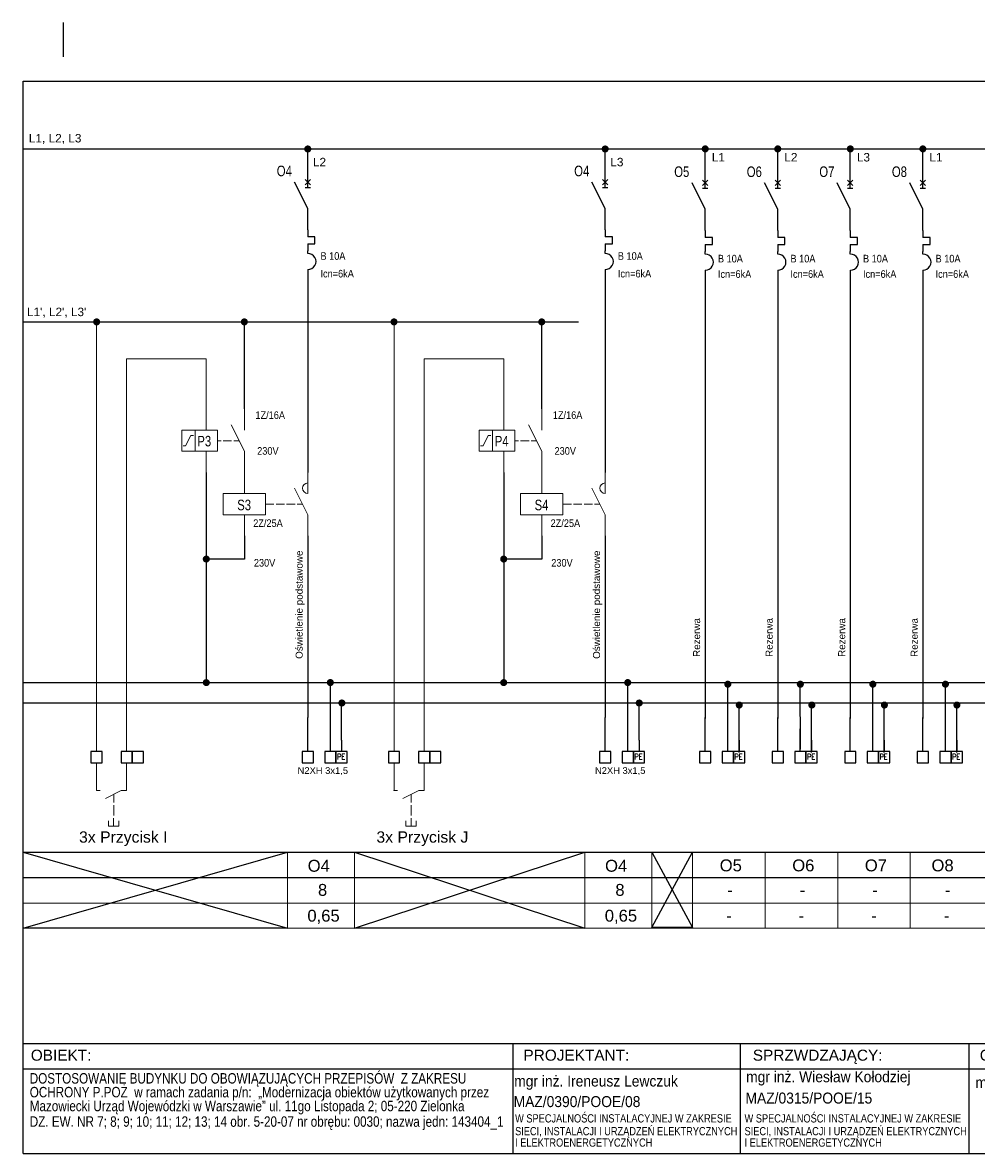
# Model space of a CAD drawing. Header units: millimetres. Extents: x 83969 to 164243, y -22860 to 4849.
# Tile 21 of 116: x 163383 to 163450, y -22377 to -22296. Entities that reach past the tile are written whole.
import ezdxf
from ezdxf.enums import TextEntityAlignment as Align

# ---------------------------------------------------------------- set-up
doc = ezdxf.new("R2010")
doc.units = ezdxf.units.MM
doc.linetypes.add('DASHED', pattern=[19.05, 12.7, -6.35])
doc.layers.get('0').update_dxf_attribs({"color": 251, "lineweight": 0})
for name, color, linetype in [('! GB N', 5, 'Continuous'), ('! GB Odbiory', 7, 'Continuous'), ('! GB Opis', 7, 'Continuous'), ('! GB PE', 96, 'Continuous'), ('! GB Przewody', 7, 'Continuous'), ('! GB Sterowanie', 215, 'Continuous'), ('! GB Zabezpieczenia', 7, 'Continuous'), ('! PT Opisy Legenda', 7, 'Continuous'), ('! PT Oświetlenie', 1, 'Continuous'), ('!TABELKA', 7, 'Continuous'), ('2DE_TXTART', 7, 'Continuous'), ('2DE_TXTCAR', 7, 'Continuous'), ('2DE_TXTFUN', 7, 'Continuous'), ('2DE_TXTLNK', 7, 'Continuous'), ('2DE_TXTMAN', 7, 'Continuous'), ('2DE_TXTNUM', 7, 'Continuous'), ('2DE_TXTORD', 7, 'Continuous'), ('2DE_TXTOTH', 7, 'Continuous'), ('2DE_TXTPFN', 7, 'Continuous'), ('2DE_TXTPIN', 7, 'Continuous'), ('B_strefy', 253, 'Continuous'), ('ROZDZIELNICE', 7, 'Continuous')]:
    doc.layers.add(name, color=color, linetype=linetype)
for name, color, linetype, lineweight in [('2DE_SYM_Hager', 7, 'Continuous', 18), ('E_schematy 2', 3, 'Continuous', 20), ('E_TXT', 3, 'Continuous', 25)]:
    doc.layers.add(name, color=color, linetype=linetype, lineweight=lineweight)
doc.styles.add('Arial', font='arial.ttf')
doc.styles.add('CP_ATTR', font='ROMANS.SHX')
doc.styles.add('CP_ELATT', font='cp_simplex.shx')
doc.styles.add('CP_ELATT_IT', font='cp_simplex.shx', dxfattribs={"oblique": 15})
doc.styles.add('Romans', font='romans.shx', dxfattribs={"width": 0.8})
doc.styles.get("Standard").update_dxf_attribs({"font": 'arial.ttf'})

# ---------------------------------------------------------------- blocks, each defined once
blk = doc.blocks.new('ramka A4')
at = {"linetype": 'ByBlock', "ltscale": 10}
blk.add_line((7.46, 199.45), (7.46, 205.66), dxfattribs=at)
for p, q in [((0.08, 0), (0.08, 195)), ((0.08, 195), (287.46, 195)), ((287.46, 0), (287.46, 195)), ((0.08, 20), (287.46, 20)), ((89.13, 20), (89.13, 0)), ((130.5, 20), (130.5, 0)), ((172.08, 20), (172.08, 0)), ((202.17, 20), (202.17, 0)), ((249.93, 20), (249.93, 0)), ((269.04, 20), (269.04, 0)), ((0.08, 15.39), (287.46, 15.39)), ((0.08, 0), (287.46, 0))]:
    blk.add_line(p, q)
for points in [[(249.93, 9.44), (269.04, 9.44)], [(249.93, 5.53), (269.04, 5.53)]]:
    blk.add_lwpolyline(points)
at = {"layer": '!TABELKA', "style": 'Arial'}
for s, height, width, p in [('DOSTOSOWANIE BUDYNKU DO OBOWIĄZUJĄCYCH PRZEPISÓW  Z ZAKRESU ', 1.9, 0.8, (1.3, 12.7)), ('mgr inż. Ireneusz Lewczuk', 2, 0.9, (89.41, 12.16)), ('mgr inż. Wiesław Kołodziej', 2, 0.9, (131.59, 12.94)), ('OCHRONY P.POŻ  w ramach zadania p/n:  „Modernizacja obiektów użytkowanych przez ', 1.9, 0.8, (1.3, 10.19)), ('mgr inż. Piotr Tarasiuk', 2, 0.9, (173.3, 11.9)), ('MAZ/0390/POOE/08', 2, 0.9, (89.3, 8.42)), ('MAZ/0315/POOE/15', 2, 0.9, (131.47, 9.06)), ('Mazowiecki Urząd Wojewódzki w Warszawie” ul. 11go Listopada 2; 05-220 Zielonka ', 1.9, 0.8, (1.3, 7.67)), ('DZ. EW. NR 7; 8; 9; 10; 11; 12; 13; 14 obr. 5-20-07 nr obrębu: 0030; nazwa jedn: 143404_1', 1.9, 0.8, (1.3, 4.84)), ('W SPECJALNOŚCI INSTALACYJNEJ W ZAKRESIE ', 1.5, 0.8, (89.57, 5.62)), ('W SPECJALNOŚCI INSTALACYJNEJ W ZAKRESIE ', 1.5, 0.8, (131.3, 5.62)), ('SIECI, INSTALACJI I URZĄDZEŃ ELEKTRYCZNYCH ', 1.5, 0.8, (89.57, 3.29)), ('SIECI, INSTALACJI I URZĄDZEŃ ELEKTRYCZNYCH ', 1.5, 0.8, (131.3, 3.29)), ('I ELEKTROENERGETYCZNYCH', 1.5, 0.8, (89.57, 1.22)), ('I ELEKTROENERGETYCZNYCH', 1.5, 0.8, (131.3, 1.22))]:
    blk.add_text(s, height=height, dxfattribs=dict(at, width=width)).set_placement(p)
at = {"style": 'Arial'}
for s, p in [('OBIEKT:', (1.49, 16.86)), ('PROJEKTANT:', (91.09, 16.86)), ('SPRZWDZAJĄCY:', (132.8, 16.86)), ('OPRACOWANIE:', (174.08, 16.86)), ('TEMAT:', (204.17, 16.86)), ('BRANŻA:', (251.93, 16.86)), ('NR RYS.', (269.46, 16.86)), ('FAZA:', (251.94, 6.5))]:
    blk.add_text(s, height=2, dxfattribs=at).set_placement(p)
blk = doc.blocks.new('CP_UCS2D')
blk.add_point((0, 0))
at = {"linetype": 'ByBlock', "style": 'CP_ATTR', "flags": 9}
for tag in ['OTHER', 'PIPE', 'VERSION', 'SYSTEM', 'HEIGHT', 'WIDTH', 'ID', 'TYPE', 'FORM']:
    blk.add_attdef(tag, text='', height=0.00005, dxfattribs=at).set_placement((-0.8, 7.1), align=Align.MIDDLE_LEFT)
blk = doc.blocks.new('A$C6ce296c5')
blk.add_lwpolyline([(-4, -8), (4, -8), (4, 0), (-4, 0)], close=True)
blk = doc.blocks.new('G$C46F40766')
for p, q in [((2.5, -0.04), (0, 0)), ((17.5, -0.07), (6.23, -5.67)), ((12.1, -8.5), (12.12, -2.75)), ((21.29, -0.11), (17.5, -0.07)), ((12.1, -10.38), (12.08, -17.88)), ((8.31, -25.37), (8.32, -21.62)), ((12.07, -19.75), (12.06, -25.38)), ((15.81, -25.39), (15.82, -21.64)), ((15.81, -25.39), (8.31, -25.37))]:
    blk.add_line(p, q)
at = {"linetype": 'ByBlock', "style": 'CP_ELATT', "flags": 8}
for tag, p, rotation, width in [('PRODUCER', (3.61, 8.96), 89.85771, 0.9), ('ORDER-NO', (12.61, 8.94), 89.85771, 0.9), ('FUNCTION', (21.61, 8.92), 89.85771, 0.9), ('ARTICLE', (-5.39, 8.98), 89.85771, 0.9), ('OTHER', (30.61, 8.89), 89.85771, 0.9), ('CF1', (-14, 1.5), 89.85771, 0.8), ('CP1', (-6.51, -2.41), 179.85771, 0.8)]:
    blk.add_attdef(tag, p, '', height=5.4, rotation=rotation, dxfattribs=dict(at, width=width))
at = {"linetype": 'ByBlock', "style": 'CP_ELATT', "width": 0.8, "flags": 8}
blk.add_attdef('CF2', text='', height=5.4, rotation=89.85771, dxfattribs=at).set_placement((34, 1.38), align=Align.TOP_LEFT)
at = {"linetype": 'ByBlock', "style": 'CP_ELATT_IT', "flags": 9}
for tag, p in [('NAME', (14.68, 2.93)), ('IP', (14.68, 2.93)), ('PRODUCT-TYPE', (27.18, 2.93)), ('EL-STATUS', (27.18, 2.93)), ('CURRENT', (27.18, 2.93)), ('VOLTAGE', (27.18, 2.93)), ('NUMBER', (27.18, 2.93)), ('POWER', (27.18, 2.93)), ('GROUP', (27.18, 2.93))]:
    blk.add_attdef(tag, p, '', height=0.3, rotation=89.85771, dxfattribs=at)
at = {"linetype": 'ByBlock', "style": 'CP_ELATT', "width": 0.8, "flags": 8}
for tag, height, rotation, p in [('CP2', 5.4, 179.85771, (26.49, -2.5)), ('TAG', 7.5, 89.85771, (-5.44, -12.02)), ('CHARACTER', 7.5, 89.85771, (30.56, -12.11))]:
    blk.add_attdef(tag, text='', height=height, rotation=rotation, dxfattribs=at).set_placement(p, align=Align.RIGHT)
at = {"linetype": 'ByBlock', "style": 'CP_ELATT_IT', "oblique": 15, "width": 0.8, "flags": 8}
blk.add_attdef('LINK', text='', height=7.5, rotation=89.85771, dxfattribs=at).set_placement((42.56, -12.14), align=Align.RIGHT)
blk = doc.blocks.new('cpelv_niec07_ns0026h')
for p, q in [((0, 2.5), (0, 7.5)), ((0, -2.5), (-3.12, 3.75)), ((0.62, 4.38), (-0.63, 3.12)), ((-0.63, 4.38), (0.62, 3.12)), ((-0.63, 2.5), (0.62, 2.5)), ((0, -7.5), (0, -2.5)), ((0, -7.5), (0, -9.15)), ((1.7, -9.15), (0, -9.15)), ((1.7, -10.85), (1.7, -9.15)), ((0, -10.85), (1.7, -10.85)), ((0, -10.85), (0, -12.5)), ((0, -13.12), (0, -12.5)), ((0, -16.87), (0, -17.5))]:
    blk.add_line(p, q)
at = {"linetype": 'Continuous'}
blk.add_line((0, -17.5), (0, -22.5), dxfattribs=at)
blk.add_arc((0.06, -15), 1.88, 268.2798, 91.7202)
at = {"linetype": 'ByBlock', "style": 'CP_ELATT_IT', "flags": 9}
for tag in ['VOLTAGE', 'IP', 'CURRENT', 'EL-STATUS', 'POWER', 'PRODUCT-TYPE', 'NUMBER', 'GROUP', 'NAME']:
    blk.add_attdef(tag, (1, 0.94), '', height=0.1, dxfattribs=at)
at = {"layer": '2DE_TXTART', "linetype": 'ByBlock', "style": 'CP_ELATT', "width": 0.9, "flags": 8}
blk.add_attdef('ARTICLE', (3, 5.14), '', height=1.8, dxfattribs=at)
at = {"layer": '2DE_TXTCAR', "linetype": 'ByBlock', "style": 'CP_ELATT', "width": 0.8, "flags": 8}
blk.add_attdef('CHARACTER', text='', height=2.5, dxfattribs=at).set_placement((-4, -6.86), align=Align.RIGHT)
at = {"layer": '2DE_TXTFUN', "linetype": 'ByBlock', "style": 'CP_ELATT', "width": 0.9, "flags": 8}
blk.add_attdef('FUNCTION', (3, -3.86), '', height=1.8, dxfattribs=at)
at = {"layer": '2DE_TXTLNK', "linetype": 'ByBlock', "style": 'CP_ELATT_IT', "oblique": 15, "width": 0.8, "flags": 8}
blk.add_attdef('LINK', text='', height=2.5, dxfattribs=at).set_placement((-4, -10.86), align=Align.RIGHT)
at = {"layer": '2DE_TXTMAN', "linetype": 'ByBlock', "style": 'CP_ELATT', "width": 0.9, "flags": 8}
blk.add_attdef('PRODUCER', (3, 2.14), '', height=1.8, dxfattribs=at)
at = {"layer": '2DE_TXTNUM', "linetype": 'ByBlock', "style": 'CP_ELATT', "width": 0.8, "flags": 8}
blk.add_attdef('TAG', text='', height=2.5, dxfattribs=at).set_placement((-4, 5.14), align=Align.RIGHT)
at = {"layer": '2DE_TXTORD', "linetype": 'ByBlock', "style": 'CP_ELATT', "width": 0.9, "flags": 8}
blk.add_attdef('ORDER-NO', (3, -0.86), '', height=1.8, dxfattribs=at)
at = {"layer": '2DE_TXTOTH', "linetype": 'ByBlock', "style": 'CP_ELATT', "width": 0.9, "flags": 8}
blk.add_attdef('OTHER', (3, -6.86), '', height=1.8, dxfattribs=at)
at = {"layer": '2DE_TXTPFN', "linetype": 'ByBlock', "style": 'CP_ELATT', "width": 0.8, "flags": 8}
blk.add_attdef('CF1', (0.5, 8), '', height=1.8, dxfattribs=at)
blk.add_attdef('CF2', text='', height=1.8, dxfattribs=at).set_placement((0.5, -23), align=Align.TOP_LEFT)
at = {"layer": '2DE_TXTPIN', "linetype": 'ByBlock', "style": 'CP_ELATT', "width": 0.8, "flags": 8}
blk.add_attdef('CP1', (-0.8, 5.5), '', height=1.8, rotation=90, dxfattribs=at)
blk.add_attdef('CP2', text='', height=1.8, rotation=90, dxfattribs=at).set_placement((-0.8, -20.5), align=Align.RIGHT)
blk = doc.blocks.new('cpelv_n07_13_02_N0d11')
for p, q in [((-8.99, 2.5), (-8.99, 7.5)), ((0, 2.5), (0, 7.5)), ((0, -2.5), (-3.13, 3.75)), ((-11.64, 2.5), (-14.77, 2.5)), ((-14.77, 2.5), (-14.77, -2.5)), ((-13.88, -1.25), (-12.63, 1.25)), ((-12.63, 1.25), (-12, 1.25)), ((-6.35, 0), (-5.5, 0)), ((-5, 0), (-3, 0)), ((-2.5, 0), (-1.25, 0)), ((-14.77, -2.5), (-11.64, -2.5)), ((-14.5, -1.25), (-13.88, -1.25)), ((-8.99, -7.5), (-8.99, -2.5)), ((0, -7.5), (0, -2.5))]:
    blk.add_line(p, q)
blk.add_lwpolyline([(-6.35, -2.5), (-6.35, 2.5), (-11.64, 2.5), (-11.64, -2.5)], close=True)
at = {"linetype": 'ByBlock', "style": 'CP_ELATT_IT', "flags": 9}
for tag in ['VOLTAGE', 'IP', 'CURRENT', 'EL-STATUS', 'POWER', 'PRODUCT-TYPE', 'NUMBER', 'GROUP', 'NAME']:
    blk.add_attdef(tag, (1, -1.56), '', height=0.1, dxfattribs=at)
at = {"layer": '2DE_TXTART', "linetype": 'ByBlock', "style": 'CP_ELATT', "width": 0.9, "flags": 8}
blk.add_attdef('ARTICLE', (3, 5.14), '', height=1.8, dxfattribs=at)
at = {"layer": '2DE_TXTCAR', "linetype": 'ByBlock', "style": 'CP_ELATT', "width": 0.8, "flags": 8}
blk.add_attdef('CHARACTER', text='', height=2.5, dxfattribs=at).set_placement((-19, -6.86), align=Align.RIGHT)
at = {"layer": '2DE_TXTFUN', "linetype": 'ByBlock', "style": 'CP_ELATT', "width": 0.9, "flags": 8}
blk.add_attdef('FUNCTION', (3, -3.86), '', height=1.8, dxfattribs=at)
at = {"layer": '2DE_TXTLNK', "linetype": 'ByBlock', "style": 'CP_ELATT_IT', "oblique": 15, "width": 0.8, "flags": 8}
blk.add_attdef('LINK', text='', height=2.5, dxfattribs=at).set_placement((-19, -10.86), align=Align.RIGHT)
at = {"layer": '2DE_TXTMAN', "linetype": 'ByBlock', "style": 'CP_ELATT', "width": 0.9, "flags": 8}
blk.add_attdef('PRODUCER', (3, 2.14), '', height=1.8, dxfattribs=at)
at = {"layer": '2DE_TXTNUM', "linetype": 'ByBlock', "style": 'CP_ELATT', "width": 0.8, "flags": 8}
blk.add_attdef('TAG', text='', height=2.5, dxfattribs=at).set_placement((-19, 5.14), align=Align.RIGHT)
at = {"layer": '2DE_TXTORD', "linetype": 'ByBlock', "style": 'CP_ELATT', "width": 0.9, "flags": 8}
blk.add_attdef('ORDER-NO', (3, -0.86), '', height=1.8, dxfattribs=at)
at = {"layer": '2DE_TXTOTH', "linetype": 'ByBlock', "style": 'CP_ELATT', "width": 0.9, "flags": 8}
blk.add_attdef('OTHER', (3, -6.86), '', height=1.8, dxfattribs=at)
at = {"layer": '2DE_TXTPFN', "linetype": 'ByBlock', "style": 'CP_ELATT', "width": 0.8, "flags": 8}
for tag, p in [('CF1', (-14.5, 8)), ('CF3', (0.5, 8))]:
    blk.add_attdef(tag, p, '', height=1.8, dxfattribs=at)
for tag, p in [('CF2', (-14.5, -8)), ('CF4', (0.5, -8))]:
    blk.add_attdef(tag, text='', height=1.8, dxfattribs=at).set_placement(p, align=Align.TOP_LEFT)
at = {"layer": '2DE_TXTPIN', "linetype": 'ByBlock', "style": 'CP_ELATT', "width": 0.8, "flags": 8}
for tag, p in [('CP1', (-15.8, 5.5)), ('CP3', (-0.8, 5.5))]:
    blk.add_attdef(tag, p, '', height=1.8, rotation=90, dxfattribs=at)
for tag, p in [('CP2', (-15.8, -5.5)), ('CP4', (-0.8, -5.5))]:
    blk.add_attdef(tag, text='', height=1.8, rotation=90, dxfattribs=at).set_placement(p, align=Align.RIGHT)
blk = doc.blocks.new('LISTWA 1_N_PE')
for p, q in [((0, -24), (0, 0)), ((16, -24), (16, -8)), ((24, -16), (24, -24))]:
    blk.add_line(p, q)
for points in [[(-4, -32), (4, -32), (4, -24), (-4, -24)], [(12, -32), (20, -32), (20, -24), (12, -24)], [(20, -32), (28, -32), (28, -24), (20, -24)]]:
    blk.add_lwpolyline(points, close=True)
at = {"style": 'Romans', "width": 0.8}
blk.add_text('PE', height=4, dxfattribs=at).set_placement((20.73, -29.79))
at = {"width": 0.75}
blk.add_attdef('N', (12.85, -30.3), '', height=4, dxfattribs=at)
for tag, p in [('PRZEWÓD', (-4.36, -39.93)), ('MOC', (6.8, -47.63))]:
    blk.add_attdef(tag, p, '', height=4.75)
at = {"flags": 4}
blk.add_attdef('NR ', (9.64, -55.59), '', height=4.75, dxfattribs=at)
blk = doc.blocks.new('cpelv_n07_13_02_00d9')
for p, q in [((-15, 2.5), (-15, 7.5)), ((0, 2.5), (0, 7.5)), ((0, -2.5), (-3.12, 3.75)), ((-10, 0), (-8, 0)), ((-7.5, 0), (-5.5, 0)), ((-5, 0), (-3, 0)), ((-2.5, 0), (-1.25, 0)), ((-15, -7.5), (-15, -2.5)), ((0, -7.5), (0, -2.5))]:
    blk.add_line(p, q)
blk.add_lwpolyline([(-20, -2.5), (-20, 2.5), (-10, 2.5), (-10, -2.5)], close=True)
blk.add_arc((0, 3.75), 1.25, 90, 270)
at = {"linetype": 'ByBlock', "style": 'CP_ELATT_IT', "flags": 9}
for tag in ['VOLTAGE', 'IP', 'CURRENT', 'EL-STATUS', 'POWER', 'PRODUCT-TYPE', 'NUMBER', 'GROUP', 'NAME']:
    blk.add_attdef(tag, (1, -1.56), '', height=0.1, dxfattribs=at)
at = {"layer": '2DE_TXTART', "linetype": 'ByBlock', "style": 'CP_ELATT', "width": 0.9, "flags": 8}
blk.add_attdef('ARTICLE', (3, 5.14), '', height=1.8, dxfattribs=at)
at = {"layer": '2DE_TXTCAR', "linetype": 'ByBlock', "style": 'CP_ELATT', "width": 0.8, "flags": 8}
blk.add_attdef('CHARACTER', text='', height=2.5, dxfattribs=at).set_placement((-19, -6.86), align=Align.RIGHT)
at = {"layer": '2DE_TXTFUN', "linetype": 'ByBlock', "style": 'CP_ELATT', "width": 0.9, "flags": 8}
blk.add_attdef('FUNCTION', (3, -3.86), '', height=1.8, dxfattribs=at)
at = {"layer": '2DE_TXTLNK', "linetype": 'ByBlock', "style": 'CP_ELATT_IT', "oblique": 15, "width": 0.8, "flags": 8}
blk.add_attdef('LINK', text='', height=2.5, dxfattribs=at).set_placement((-19, -10.86), align=Align.RIGHT)
at = {"layer": '2DE_TXTMAN', "linetype": 'ByBlock', "style": 'CP_ELATT', "width": 0.9, "flags": 8}
blk.add_attdef('PRODUCER', (3, 2.14), '', height=1.8, dxfattribs=at)
at = {"layer": '2DE_TXTNUM', "linetype": 'ByBlock', "style": 'CP_ELATT', "width": 0.8, "flags": 8}
blk.add_attdef('TAG', text='', height=2.5, dxfattribs=at).set_placement((-19, 5.14), align=Align.RIGHT)
at = {"layer": '2DE_TXTORD', "linetype": 'ByBlock', "style": 'CP_ELATT', "width": 0.9, "flags": 8}
blk.add_attdef('ORDER-NO', (3, -0.86), '', height=1.8, dxfattribs=at)
at = {"layer": '2DE_TXTOTH', "linetype": 'ByBlock', "style": 'CP_ELATT', "width": 0.9, "flags": 8}
blk.add_attdef('OTHER', (3, -6.86), '', height=1.8, dxfattribs=at)
at = {"layer": '2DE_TXTPFN', "linetype": 'ByBlock', "style": 'CP_ELATT', "width": 0.8, "flags": 8}
for tag, p in [('CF1', (-14.5, 8)), ('CF3', (0.5, 8))]:
    blk.add_attdef(tag, p, '', height=1.8, dxfattribs=at)
for tag, p in [('CF2', (-14.5, -8)), ('CF4', (0.5, -8))]:
    blk.add_attdef(tag, text='', height=1.8, dxfattribs=at).set_placement(p, align=Align.TOP_LEFT)
at = {"layer": '2DE_TXTPIN', "linetype": 'ByBlock', "style": 'CP_ELATT', "width": 0.8, "flags": 8}
for tag, p in [('CP1', (-15.8, 5.5)), ('CP3', (-0.8, 5.5))]:
    blk.add_attdef(tag, p, '', height=1.8, rotation=90, dxfattribs=at)
for tag, p in [('CP2', (-15.8, -5.5)), ('CP4', (-0.8, -5.5))]:
    blk.add_attdef(tag, text='', height=1.8, rotation=90, dxfattribs=at).set_placement(p, align=Align.RIGHT)

msp = doc.modelspace()

# ---------------------------------------------------------------- linework, layer by layer
at = {"layer": '! GB N'}
for p, q in [((163395.846, -22328.359, -14232.192), (163395.846, -22343.146, -14232.192)), ((163416.94, -22328.359, -14232.192), (163416.94, -22343.146, -14232.192))]:
    msp.add_line(p, q, dxfattribs=at)
at = {"layer": '! GB N', "ltscale": 2}
msp.add_line((163382.849, -22343.266), (163494.927, -22343.266), dxfattribs=at)
at = {"layer": '! GB N', "elevation": -14232.192}
for points in [[(163398.545, -22332.859), (163398.545, -22334.505), (163395.846, -22334.505)], [(163419.638, -22332.859), (163419.638, -22334.505), (163416.94, -22334.505)]]:
    msp.add_lwpolyline(points, dxfattribs=at)
at = {"layer": '! GB N', "const_width": 0.25, "elevation": -14232.192}
for points in [[(163395.721, -22334.505, 1), (163395.971, -22334.505, 1)], [(163416.815, -22334.505, 1), (163417.065, -22334.505, 1)], [(163395.721, -22343.271, 1), (163395.971, -22343.271, 1)], [(163416.815, -22343.271, 1), (163417.065, -22343.271, 1)]]:
    msp.add_lwpolyline(points, format="xyb", close=True, dxfattribs=at)
at = {"layer": '! GB N', "color": 5, "linetype": 'DASHED', "ltscale": 2, "const_width": 0.25, "elevation": -14232.192}
for points in [[(163404.519, -22343.267, 1), (163404.769, -22343.267, 1)], [(163425.613, -22343.267, 1), (163425.863, -22343.267, 1)]]:
    msp.add_lwpolyline(points, format="xyb", close=True, dxfattribs=at)
at = {"layer": '! GB N', "color": 5, "linetype": 'DASHED', "ltscale": 2, "const_width": 0.25}
for points in [[(163432.709, -22343.384, 1), (163432.959, -22343.384, 1)], [(163437.855, -22343.384, 1), (163438.105, -22343.384, 1)], [(163443.001, -22343.384, 1), (163443.251, -22343.384, 1)], [(163448.147, -22343.384, 1), (163448.397, -22343.384, 1)]]:
    msp.add_lwpolyline(points, format="xyb", close=True, dxfattribs=at)
at = {"layer": '! GB Opis', "elevation": -14232.192}
for points in [[(163403.045, -22315.647), (163403.045, -22328.359)], [(163424.138, -22315.647), (163424.138, -22328.359)]]:
    msp.add_lwpolyline(points, dxfattribs=at)
at = {"layer": '! GB PE', "ltscale": 2}
msp.add_line((163382.849, -22344.698), (163494.927, -22344.708), dxfattribs=at)
at = {"layer": '! GB Przewody'}
for p, q in [((163403.045, -22307.772), (163403.045, -22305.417)), ((163424.138, -22307.772), (163424.138, -22305.417)), ((163431.234, -22307.767), (163431.234, -22305.412)), ((163436.38, -22307.767), (163436.38, -22305.412)), ((163441.526, -22307.767), (163441.526, -22305.412)), ((163446.672, -22307.767), (163446.672, -22305.412))]:
    msp.add_line(p, q, dxfattribs=at)
at = {"layer": '! GB Przewody', "const_width": 0.25}
for points in [[(163402.92, -22305.417, 1), (163403.17, -22305.417, 1)], [(163424.013, -22305.417, 1), (163424.263, -22305.417, 1)], [(163431.109, -22305.412, 1), (163431.359, -22305.412, 1)], [(163436.255, -22305.412, 1), (163436.505, -22305.412, 1)], [(163441.401, -22305.412, 1), (163441.651, -22305.412, 1)], [(163446.547, -22305.412, 1), (163446.797, -22305.412, 1)], [(163433.525, -22344.861, 1), (163433.775, -22344.861, 1)], [(163438.671, -22344.861, 1), (163438.921, -22344.861, 1)], [(163443.817, -22344.861, 1), (163444.067, -22344.861, 1)], [(163448.963, -22344.861, 1), (163449.213, -22344.861, 1)]]:
    msp.add_lwpolyline(points, format="xyb", close=True, dxfattribs=at)
at = {"layer": '! GB Przewody'}
for points in [[(163382.817, -22305.412), (163494.927, -22305.412)], [(163431.234, -22315.621), (163431.234, -22345.825)], [(163436.38, -22315.621), (163436.38, -22345.825)], [(163441.526, -22315.621), (163441.526, -22345.825)], [(163446.672, -22315.621), (163446.672, -22345.825)], [(163432.835, -22347.988), (163432.834, -22343.384)], [(163437.981, -22347.988), (163437.98, -22343.384)], [(163443.126, -22347.988), (163443.126, -22343.384)], [(163448.272, -22347.988), (163448.271, -22343.384)], [(163433.634, -22348.225), (163433.634, -22344.932)], [(163438.78, -22348.225), (163438.78, -22344.932)], [(163443.926, -22348.225), (163443.926, -22344.932)], [(163449.072, -22348.225), (163449.072, -22344.932)]]:
    msp.add_lwpolyline(points, dxfattribs=at)
at = {"layer": '! GB Przewody', "const_width": 0.25, "elevation": -14232.192}
for points in [[(163387.943, -22317.684, 1), (163388.193, -22317.684, 1)], [(163398.42, -22317.684, 1), (163398.67, -22317.684, 1)], [(163409.036, -22317.684, 1), (163409.286, -22317.684, 1)], [(163419.513, -22317.684, 1), (163419.763, -22317.684, 1)], [(163405.336, -22344.717, 1), (163405.586, -22344.717, 1)], [(163426.429, -22344.717, 1), (163426.679, -22344.717, 1)]]:
    msp.add_lwpolyline(points, format="xyb", close=True, dxfattribs=at)
at = {"layer": '! GB Przewody', "elevation": -14232.192}
for points in [[(163404.644, -22347.91), (163404.644, -22343.301)], [(163425.738, -22347.91), (163425.737, -22343.301)], [(163405.445, -22347.352), (163405.445, -22344.84)], [(163426.538, -22347.352), (163426.538, -22344.84)]]:
    msp.add_lwpolyline(points, dxfattribs=at)
at = {"layer": '! GB Sterowanie'}
msp.add_lwpolyline([(163382.849, -22317.675), (163422.256, -22317.675)], dxfattribs=at)
at = {"layer": '2DE_SYM_Hager'}
for p, q in [((163395.846, -22323.859, -14232.192), (163395.846, -22320.302, -14232.192)), ((163416.94, -22323.859, -14232.192), (163416.94, -22320.302, -14232.192))]:
    msp.add_line(p, q, dxfattribs=at)
at = {"layer": '2DE_SYM_Hager', "elevation": -14232.192}
for points in [[(163388.068, -22348.15), (163388.068, -22317.684)], [(163409.161, -22348.15), (163409.161, -22317.684)], [(163390.196, -22348.15), (163390.196, -22320.302), (163395.846, -22320.302)], [(163411.29, -22348.15), (163411.29, -22320.302), (163416.94, -22320.302)], [(163388.068, -22350.915), (163388.068, -22348.95)], [(163390.196, -22350.926), (163390.196, -22348.95)], [(163409.161, -22350.915), (163409.161, -22348.95)], [(163411.29, -22350.926), (163411.29, -22348.95)]]:
    msp.add_lwpolyline(points, dxfattribs=at)
at = {"layer": 'B_strefy', "color": 7, "linetype": 'Continuous'}
msp.add_line((163382.849, -22357.091), (163494.927, -22357.091), dxfattribs=at)
at = {"layer": 'E_schematy 2', "color": 7, "linetype": 'Continuous'}
for p, q in [((163401.6, -22355.286), (163401.6, -22360.652)), ((163401.6, -22355.286), (163401.6, -22360.688)), ((163406.348, -22355.286), (163406.348, -22360.652)), ((163406.348, -22355.286), (163406.348, -22360.688)), ((163422.694, -22355.286), (163422.694, -22360.652)), ((163422.694, -22355.286), (163422.694, -22360.688)), ((163427.441, -22355.286), (163427.441, -22360.652)), ((163427.441, -22355.286), (163427.441, -22360.688)), ((163430.34, -22355.286), (163430.34, -22360.688)), ((163435.486, -22355.286), (163435.486, -22360.688)), ((163440.632, -22355.286), (163440.632, -22360.688)), ((163445.777, -22355.286), (163445.777, -22360.688)), ((163382.849, -22357.091), (163494.927, -22357.091)), ((163382.849, -22357.091), (163494.927, -22357.091)), ((163382.849, -22358.921), (163494.927, -22358.921)), ((163382.849, -22360.688), (163494.927, -22360.688))]:
    msp.add_line(p, q, dxfattribs=at)
at = {"layer": 'ROZDZIELNICE', "elevation": -14232.192}
for points in [[(163398.545, -22323.859), (163398.545, -22317.578)], [(163419.638, -22323.859), (163419.638, -22317.578)], [(163403.045, -22332.859), (163403.045, -22345.752)], [(163424.138, -22332.859), (163424.138, -22345.752)]]:
    msp.add_lwpolyline(points, dxfattribs=at)
at = {"layer": 'ROZDZIELNICE'}
for points in [[(163382.849, -22355.286), (163494.927, -22355.286)], [(163382.849, -22355.286), (163401.6, -22360.688), (163382.849, -22360.688), (163401.6, -22355.286)], [(163406.348, -22355.286), (163422.694, -22360.688), (163406.348, -22360.688), (163422.694, -22355.286)], [(163427.441, -22355.286), (163430.34, -22360.652), (163427.441, -22360.652), (163430.34, -22355.286)]]:
    msp.add_lwpolyline(points, dxfattribs=at)

# ---------------------------------------------------------------- block references
at = {"layer": '! GB Odbiory'}
ref = msp.add_blockref('LISTWA 1_N_PE', (163403.045, -22345.752, -14232.192), dxfattribs=dict(at, xscale=0.1, yscale=0.1, zscale=0.1))
ref.add_attrib('PRZEWÓD', 'N2XH 3x1,5', (163402.321, -22349.745, -14232.192), dxfattribs={"layer": '0', "height": 0.4752, "style": 'Arial'})
ref = msp.add_blockref('LISTWA 1_N_PE', (163424.138, -22345.752, -14232.192), dxfattribs=dict(at, xscale=0.1, yscale=0.1, zscale=0.1))
ref.add_attrib('PRZEWÓD', 'N2XH 3x1,5', (163423.414, -22349.745, -14232.192), dxfattribs={"layer": '0', "height": 0.4752, "style": 'Arial'})
at = {"layer": '! GB Odbiory', "xscale": 0.1, "yscale": 0.1, "zscale": 0.1}
for p in [(163431.234, -22345.755), (163436.38, -22345.755), (163441.526, -22345.755), (163446.672, -22345.755)]:
    msp.add_blockref('LISTWA 1_N_PE', p, dxfattribs=at)
at = {"layer": '! GB Zabezpieczenia'}
ref = msp.add_blockref('cpelv_niec07_ns0026h', (163403.045, -22308.897), dxfattribs=dict(at, xscale=0.3, yscale=0.3, zscale=0.3))
ref.add_attrib('TAG', 'O4', dxfattribs={"layer": '2DE_TXTNUM', "color": 7, "linetype": 'ByBlock', "height": 0.75, "style": 'CP_ELATT', "width": 0.8, "flags": 8}).set_placement((163401.916, -22307.353), align=Align.RIGHT)
ref.add_attrib('OTHER', 'Icn=6kA', (163403.945, -22314.531), dxfattribs={"layer": '2DE_TXTOTH', "linetype": 'ByBlock', "height": 0.54, "style": 'CP_ELATT', "width": 0.9, "flags": 8})
ref.add_attrib('ARTICLE', 'B 10A', (163403.945, -22313.28), dxfattribs={"layer": '2DE_TXTART', "color": 7, "linetype": 'ByBlock', "height": 0.54, "style": 'CP_ELATT', "width": 0.9, "flags": 8})
ref = msp.add_blockref('cpelv_niec07_ns0026h', (163424.138, -22308.897), dxfattribs=dict(at, xscale=0.3, yscale=0.3, zscale=0.3))
ref.add_attrib('TAG', 'O4', dxfattribs={"layer": '2DE_TXTNUM', "color": 7, "linetype": 'ByBlock', "height": 0.75, "style": 'CP_ELATT', "width": 0.8, "flags": 8}).set_placement((163423.01, -22307.353), align=Align.RIGHT)
ref.add_attrib('OTHER', 'Icn=6kA', (163425.038, -22314.531), dxfattribs={"layer": '2DE_TXTOTH', "linetype": 'ByBlock', "height": 0.54, "style": 'CP_ELATT', "width": 0.9, "flags": 8})
ref.add_attrib('ARTICLE', 'B 10A', (163425.038, -22313.28), dxfattribs={"layer": '2DE_TXTART', "color": 7, "linetype": 'ByBlock', "height": 0.54, "style": 'CP_ELATT', "width": 0.9, "flags": 8})
ref = msp.add_blockref('cpelv_niec07_ns0026h', (163431.234, -22308.949), dxfattribs=dict(at, xscale=0.3, yscale=0.3, zscale=0.3))
ref.add_attrib('TAG', 'O5', dxfattribs={"layer": '2DE_TXTNUM', "color": 7, "linetype": 'ByBlock', "height": 0.75, "style": 'CP_ELATT', "width": 0.8, "flags": 8}).set_placement((163430.106, -22307.406), align=Align.RIGHT)
ref.add_attrib('ARTICLE', 'B 10A', (163432.134, -22313.466), dxfattribs={"layer": '2DE_TXTART', "color": 7, "linetype": 'ByBlock', "height": 0.54, "style": 'CP_ELATT', "width": 0.9, "flags": 8})
ref.add_attrib('PRODUCER', 'Icn=6kA', (163432.134, -22314.558), dxfattribs={"layer": '2DE_TXTMAN', "color": 7, "linetype": 'ByBlock', "height": 0.54, "style": 'CP_ELATT', "width": 0.9, "flags": 8})
ref = msp.add_blockref('cpelv_niec07_ns0026h', (163436.38, -22308.949), dxfattribs=dict(at, xscale=0.3, yscale=0.3, zscale=0.3))
ref.add_attrib('TAG', 'O6', dxfattribs={"layer": '2DE_TXTNUM', "color": 7, "linetype": 'ByBlock', "height": 0.75, "style": 'CP_ELATT', "width": 0.8, "flags": 8}).set_placement((163435.252, -22307.406), align=Align.RIGHT)
ref.add_attrib('ARTICLE', 'B 10A', (163437.28, -22313.466), dxfattribs={"layer": '2DE_TXTART', "color": 7, "linetype": 'ByBlock', "height": 0.54, "style": 'CP_ELATT', "width": 0.9, "flags": 8})
ref.add_attrib('PRODUCER', 'Icn=6kA', (163437.28, -22314.558), dxfattribs={"layer": '2DE_TXTMAN', "color": 7, "linetype": 'ByBlock', "height": 0.54, "style": 'CP_ELATT', "width": 0.9, "flags": 8})
ref = msp.add_blockref('cpelv_niec07_ns0026h', (163441.526, -22308.949), dxfattribs=dict(at, xscale=0.3, yscale=0.3, zscale=0.3))
ref.add_attrib('TAG', 'O7', dxfattribs={"layer": '2DE_TXTNUM', "color": 7, "linetype": 'ByBlock', "height": 0.75, "style": 'CP_ELATT', "width": 0.8, "flags": 8}).set_placement((163440.397, -22307.406), align=Align.RIGHT)
ref.add_attrib('ARTICLE', 'B 10A', (163442.426, -22313.466), dxfattribs={"layer": '2DE_TXTART', "color": 7, "linetype": 'ByBlock', "height": 0.54, "style": 'CP_ELATT', "width": 0.9, "flags": 8})
ref.add_attrib('PRODUCER', 'Icn=6kA', (163442.426, -22314.558), dxfattribs={"layer": '2DE_TXTMAN', "color": 7, "linetype": 'ByBlock', "height": 0.54, "style": 'CP_ELATT', "width": 0.9, "flags": 8})
ref = msp.add_blockref('cpelv_niec07_ns0026h', (163446.672, -22308.949), dxfattribs=dict(at, xscale=0.3, yscale=0.3, zscale=0.3))
ref.add_attrib('TAG', 'O8', dxfattribs={"layer": '2DE_TXTNUM', "color": 7, "linetype": 'ByBlock', "height": 0.75, "style": 'CP_ELATT', "width": 0.8, "flags": 8}).set_placement((163445.543, -22307.406), align=Align.RIGHT)
ref.add_attrib('ARTICLE', 'B 10A', (163447.572, -22313.466), dxfattribs={"layer": '2DE_TXTART', "color": 7, "linetype": 'ByBlock', "height": 0.54, "style": 'CP_ELATT', "width": 0.9, "flags": 8})
ref.add_attrib('PRODUCER', 'Icn=6kA', (163447.572, -22314.558), dxfattribs={"layer": '2DE_TXTMAN', "color": 7, "linetype": 'ByBlock', "height": 0.54, "style": 'CP_ELATT', "width": 0.9, "flags": 8})
at = {"layer": '! PT Opisy Legenda', "xscale": 0.1, "yscale": 0.1, "zscale": 0.1}
for p in [(163388.067, -22348.15, -14232.192), (163390.197, -22348.15, -14232.192), (163390.997, -22348.15, -14232.192), (163409.16, -22348.15, -14232.192), (163411.29, -22348.15, -14232.192), (163412.09, -22348.15, -14232.192)]:
    msp.add_blockref('A$C6ce296c5', p, dxfattribs=at)
at = {"layer": '!TABELKA', "xscale": 0.3900000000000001, "yscale": 0.3900000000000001, "zscale": 0.3900000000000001}
msp.add_blockref('ramka A4', (163382.817, -22376.664), dxfattribs=at)
at = {"xscale": 0.03000000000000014, "yscale": 0.03000000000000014, "zscale": 0.03000000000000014, "rotation": 179.8577101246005}
for p in [(163388.068, -22350.915, -14232.192), (163409.161, -22350.915, -14232.192)]:
    msp.add_blockref('CP_UCS2D', p, dxfattribs=at)
at = {"layer": '2DE_SYM_Hager'}
ref = msp.add_blockref('cpelv_n07_13_02_N0d11', (163398.545, -22326.109, -14232.192), dxfattribs=dict(at, xscale=0.3, yscale=0.3, zscale=0.3))
ref.add_attrib('OTHER', '230V ', (163399.454, -22327.107, -14232.192), dxfattribs={"layer": '2DE_TXTOTH', "linetype": 'ByBlock', "height": 0.54, "style": 'CP_ELATT', "width": 0.9, "flags": 8})
ref.add_attrib('ARTICLE', '1Z/16A', (163399.332, -22324.567, -14232.192), dxfattribs={"layer": '2DE_TXTART', "linetype": 'ByBlock', "height": 0.54, "style": 'CP_ELATT', "width": 0.9, "flags": 8})
ref.add_attrib('TAG', 'P3', dxfattribs={"layer": '2DE_TXTNUM', "linetype": 'ByBlock', "height": 0.75, "style": 'CP_ELATT', "width": 0.8, "flags": 8}).set_placement((163396.191, -22326.517, -14232.192), align=Align.RIGHT)
ref = msp.add_blockref('cpelv_n07_13_02_N0d11', (163419.638, -22326.109, -14232.192), dxfattribs=dict(at, xscale=0.3, yscale=0.3, zscale=0.3))
ref.add_attrib('OTHER', '230V ', (163420.548, -22327.107, -14232.192), dxfattribs={"layer": '2DE_TXTOTH', "linetype": 'ByBlock', "height": 0.54, "style": 'CP_ELATT', "width": 0.9, "flags": 8})
ref.add_attrib('ARTICLE', '1Z/16A', (163420.425, -22324.567, -14232.192), dxfattribs={"layer": '2DE_TXTART', "linetype": 'ByBlock', "height": 0.54, "style": 'CP_ELATT', "width": 0.9, "flags": 8})
ref.add_attrib('TAG', 'P4', dxfattribs={"layer": '2DE_TXTNUM', "linetype": 'ByBlock', "height": 0.75, "style": 'CP_ELATT', "width": 0.8, "flags": 8}).set_placement((163417.285, -22326.517, -14232.192), align=Align.RIGHT)
ref = msp.add_blockref('cpelv_n07_13_02_00d9', (163403.045, -22330.609, -14232.192), dxfattribs=dict(at, xscale=0.3, yscale=0.3, zscale=0.3))
ref.add_attrib('OTHER', '230V', (163399.221, -22335.043, -14232.192), dxfattribs={"layer": '2DE_TXTOTH', "linetype": 'ByBlock', "height": 0.54, "style": 'CP_ELATT', "width": 0.9, "flags": 8})
ref.add_attrib('ARTICLE', '2Z/25A', (163399.173, -22332.231, -14232.192), dxfattribs={"layer": '2DE_TXTART', "linetype": 'ByBlock', "height": 0.54, "style": 'CP_ELATT', "width": 0.9, "flags": 8})
ref.add_attrib('TAG', 'S3', dxfattribs={"layer": '2DE_TXTNUM', "linetype": 'ByBlock', "height": 0.75, "style": 'CP_ELATT', "width": 0.8, "flags": 8}).set_placement((163399.02, -22331.045, -14232.192), align=Align.RIGHT)
ref = msp.add_blockref('cpelv_n07_13_02_00d9', (163424.138, -22330.609, -14232.192), dxfattribs=dict(at, xscale=0.3, yscale=0.3, zscale=0.3))
ref.add_attrib('OTHER', '230V', (163420.315, -22335.043, -14232.192), dxfattribs={"layer": '2DE_TXTOTH', "linetype": 'ByBlock', "height": 0.54, "style": 'CP_ELATT', "width": 0.9, "flags": 8})
ref.add_attrib('ARTICLE', '2Z/25A', (163420.267, -22332.231, -14232.192), dxfattribs={"layer": '2DE_TXTART', "linetype": 'ByBlock', "height": 0.54, "style": 'CP_ELATT', "width": 0.9, "flags": 8})
ref.add_attrib('TAG', 'S4', dxfattribs={"layer": '2DE_TXTNUM', "linetype": 'ByBlock', "height": 0.75, "style": 'CP_ELATT', "width": 0.8, "flags": 8}).set_placement((163420.113, -22331.045, -14232.192), align=Align.RIGHT)
at = {"layer": '2DE_SYM_Hager', "xscale": 0.1, "yscale": 0.1, "zscale": 0.1}
for p in [(163388.068, -22350.915, -14232.192), (163409.161, -22350.915, -14232.192)]:
    msp.add_blockref('G$C46F40766', p, dxfattribs=at)

# ---------------------------------------------------------------- texts
at = {"layer": '! GB Opis', "style": 'Arial'}
for s, p in [('Oświetlenie podstawowe', (163402.682, -22341.588, -14232.192)), ('Oświetlenie podstawowe', (163423.775, -22341.588, -14232.192)), ('Rezerwa', (163430.872, -22341.448)), ('Rezerwa', (163436.018, -22341.448)), ('Rezerwa', (163441.163, -22341.448)), ('Rezerwa', (163446.309, -22341.448))]:
    msp.add_text(s, height=0.5, rotation=90, dxfattribs=at).set_placement(p)
at = {"layer": '! GB Przewody', "style": 'Arial'}
msp.add_text('L1, L2, L3', height=0.6, dxfattribs=at).set_placement((163383.26, -22304.955))
at = {"layer": '! GB Sterowanie', "style": 'Arial'}
msp.add_text("L1', L2', L3'", height=0.6, dxfattribs=at).set_placement((163383.127, -22317.275))
at = {"layer": '! GB Zabezpieczenia', "color": 1, "linetype": 'Continuous', "style": 'Arial'}
for s, p in [('L2', (163403.408, -22306.647)), ('L3', (163424.502, -22306.647)), ('L1', (163431.698, -22306.304)), ('L2', (163436.844, -22306.304)), ('L3', (163441.99, -22306.304)), ('L1', (163447.136, -22306.304))]:
    msp.add_text(s, height=0.6, dxfattribs=at).set_placement(p)
at = {"layer": '! PT Oświetlenie', "style": 'Arial'}
for s, p in [('3x Przycisk I', (163386.821, -22354.622)), ('3x Przycisk J', (163407.914, -22354.622))]:
    msp.add_text(s, height=0.8, dxfattribs=at).set_placement(p)
at = {"layer": 'E_TXT', "color": 7, "linetype": 'Continuous', "style": 'Arial'}
for s, height, p in [('O4', 0.8438, (163403.037, -22356.685)), ('O4', 0.8438, (163424.13, -22356.685)), ('O5', 0.8438, (163432.261, -22356.658)), ('O6', 0.8438, (163437.407, -22356.658)), ('O7', 0.8438, (163442.553, -22356.658)), ('O8', 0.8438, (163447.282, -22356.658)), ('8', 0.844, (163403.766, -22358.395)), ('8', 0.844, (163424.859, -22358.395)), ('-', 0.844, (163432.791, -22358.401)), ('-', 0.844, (163437.937, -22358.401)), ('-', 0.844, (163443.082, -22358.401)), ('-', 0.844, (163448.228, -22358.401)), ('0,65', 0.8438, (163403.015, -22360.226)), ('0,65', 0.8438, (163424.109, -22360.226)), ('-', 0.844, (163432.717, -22360.231)), ('-', 0.844, (163437.863, -22360.231)), ('-', 0.844, (163443.009, -22360.231)), ('-', 0.844, (163448.155, -22360.231))]:
    msp.add_text(s, height=height, dxfattribs=at).set_placement(p)

doc.saveas('drawing.dxf')
